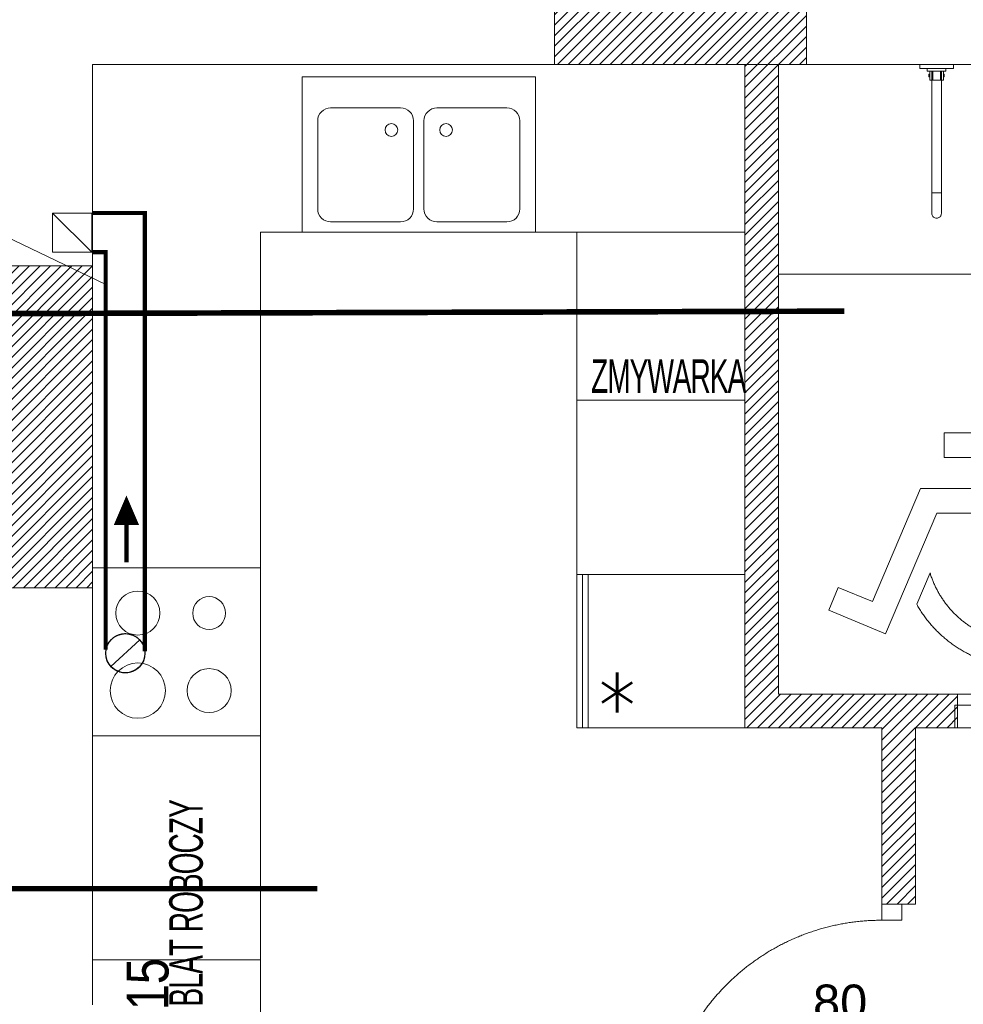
# Model space of a CAD drawing. Header units: millimetres. Extents: x -55054 to 44305, y -132338 to 49528.
# Tile 21 of 72: x 27592 to 30963, y -76502 to -72984. Entities that reach past the tile are written whole.
import ezdxf
from ezdxf import colors
from ezdxf.entities.mleader import LeaderData, LeaderLine
from ezdxf.enums import TextEntityAlignment as Align
from ezdxf.math import Vec2, Vec3

# ---------------------------------------------------------------- set-up
doc = ezdxf.new("R2010")
doc.units = ezdxf.units.MM
doc.header["$LTSCALE"] = 100
doc.linetypes.add('Kosów OSP 27-03-2026_xref$0$DASHED', pattern=[0.75, 0.5, -0.25])
doc.linetypes.add('Kosów OSP 27-03-2026_xref$0$HIDDEN', pattern=[0.375, 0.25, -0.125])
for name, color, linetype, lineweight in [('.WK_WODA_OPIS', 7, 'Continuous', 13), ('.XREF', 251, 'Continuous', 5), ('FLUID-W.WC1.2', 7, 'Continuous', 30), ('Kosów OSP 27-03-2026_xref$0$A-wentyl', 8, 'Continuous', 5), ('Kosów OSP 27-03-2026_xref$0$A_drzwi', 8, 'Continuous', 5), ('Kosów OSP 27-03-2026_xref$0$A_hatch', 8, 'Continuous', 5), ('Kosów OSP 27-03-2026_xref$0$A_meble', 8, 'Continuous', 5), ('Kosów OSP 27-03-2026_xref$0$A_meble kuchnia lazienka', 8, 'Continuous', 5), ('Kosów OSP 27-03-2026_xref$0$A_meble łaz kuch', 8, 'Continuous', 5), ('Kosów OSP 27-03-2026_xref$0$A_meble łazienka i kuchnia', 8, 'Continuous', 5), ('Kosów OSP 27-03-2026_xref$0$A_opis pom', 8, 'Continuous', 5), ('Kosów OSP 27-03-2026_xref$0$A_opis stolarki', 8, 'Continuous', 5), ('Kosów OSP 27-03-2026_xref$0$A_SC_MUROWANA_DZIAŁOWA', 8, 'Continuous', 5), ('Kosów OSP 27-03-2026_xref$0$A_scianazew', 8, 'Continuous', 5), ('Kosów OSP 27-03-2026_xref$0$a_sciany nowe', 8, 'Continuous', 5), ('Kosów OSP 27-03-2026_xref$0$opisy 1', 8, 'Continuous', 5)]:
    doc.layers.add(name, color=color, linetype=linetype, lineweight=lineweight)
doc.styles.add('Kosów OSP 27-03-2026_xref$0$dar-styl', font='arial.ttf')
doc.styles.add('Kosów OSP 27-03-2026_xref$0$SIMPLEX', font='simplex.shx')
doc.styles.add('Kosów OSP 27-03-2026_xref$0$Standard', font='arial.ttf')
doc.styles.add('WYMIARY', font='romans.shx', dxfattribs={"width": 0.7})
pattern_1 = [(45, (105094.091, 4849.73), (-1.88090404, 1.88090404), [])]

# ---------------------------------------------------------------- blocks, each defined once
blk = doc.blocks.new('Kosów OSP 27-03-2026_xref$0$mw_niepelnosprawni_symbol_001')
at = {"color": 0, "linetype": 'Kosów OSP 27-03-2026_xref$0$DASHED', "lineweight": 0, "ltscale": 25}
for p, q in [((-75, 75), (-75, -75)), ((75, 75), (-75, 75)), ((75, -75), (75, 75)), ((-22.61, -10.31), (-27.54, 54.43)), ((-15.94, 18.36), (-17.86, 43.48)), ((-30.71, 9.14), (-31.43, 18.7)), ((15.76, 18.36), (-15.94, 18.36)), ((15.76, 18.36), (15.76, 9.54)), ((15.76, 9.54), (-15.27, 9.54)), ((-14.43, -1.49), (-15.27, 9.54)), ((24.24, -1.49), (-14.43, -1.49)), ((41.38, -41.96), (24.24, -1.49)), ((18.4, -10.31), (-22.61, -10.31)), ((36.68, -53.49), (18.4, -10.31)), ((25.58, -42.9), (20.83, -31.68)), ((53.59, -36.86), (41.38, -41.96)), ((57.03, -44.98), (53.59, -36.86)), ((57.03, -44.98), (36.68, -53.49)), ((-75, -75), (75, -75))]:
    blk.add_line(p, q, dxfattribs=at)
for centre, radius, start, end in [((-16.51, 54.43), 11.03, 262.9906, 180), ((-12.92, -21.34), 44.12, 114.819, 330.7514), ((-12.92, -21.34), 35.29, 120.2681, 342.9591)]:
    blk.add_arc(centre, radius, start, end, dxfattribs=at)
blk = doc.blocks.new('*U192')
at = {"color": 0}
for p, q in [((0, -91.5), (-88, -91.5)), ((-88, -94.5), (-88, -91.5)), ((0, -94.5), (-88, -94.5)), ((0, -91.5), (0, -94.5))]:
    blk.add_line(p, q, dxfattribs=at)
for points in [[(8, -6.5), (8, 0), (0, 0), (0, -6.5)], [(8, -101), (8, -94.5), (0, -94.5), (0, -101)]]:
    blk.add_lwpolyline(points, close=True, dxfattribs=at)
at = {"color": 0, "linetype": 'Kosów OSP 27-03-2026_xref$0$DASHED', "ltscale": 15}
blk.add_arc((0, -94.5), 88, 90, 178.0464, dxfattribs=at)
at = {"layer": 'Kosów OSP 27-03-2026_xref$0$A_opis stolarki'}
blk.add_line((-56.09, -50.5), (27.54, -50.5), dxfattribs=at)
at = {"layer": 'Kosów OSP 27-03-2026_xref$0$A_opis stolarki', "ltscale": 0.5, "style": 'Kosów OSP 27-03-2026_xref$0$dar-styl', "text_generation_flag": 2}
blk.add_attdef('ODPORNOŚĆ_OGNIOWA', text='', height=15, rotation=270, dxfattribs=at).set_placement((52.16, -50.5), align=Align.TOP_CENTER)
at = {"layer": 'Kosów OSP 27-03-2026_xref$0$A_opis stolarki', "ltscale": 0.5, "style": 'Kosów OSP 27-03-2026_xref$0$dar-styl'}
blk.add_attdef('SYMBOL_DRZWI1', text='', height=14, dxfattribs=at).set_placement((-16.77, -50.5), align=Align.BOTTOM_CENTER)
blk.add_attdef('SYMBOL_DRZWI2', text='', height=14, dxfattribs=at).set_placement((-16.77, -53.5), align=Align.TOP_CENTER)
blk = doc.blocks.new('Kosów OSP 27-03-2026_xref$0$KUCHENKA')
at = {"layer": 'Kosów OSP 27-03-2026_xref$0$A_meble'}
for p, q in [((0, 0), (0, -60)), ((0, 0), (60, 0)), ((60, 0), (60, -60)), ((0, -60), (60, -60))]:
    blk.add_line(p, q, dxfattribs=at)
for centre, radius in [((43.85, -16.15), 9.87), ((16.15, -16.15), 7.87), ((43.85, -41.6), 7.87), ((16.15, -41.6), 5.87)]:
    blk.add_circle(centre, radius, dxfattribs=at)
blk = doc.blocks.new('Kosów OSP 27-03-2026_xref$0$uchwyt_wc')
at = {"layer": 'Kosów OSP 27-03-2026_xref$0$A_meble'}
for p, q in [((-6, 0), (6, 0)), ((-6, -1.5), (-6, 0)), ((6, 0), (6, -1.5)), ((6, -1.5), (-6, -1.5)), ((-3.337, -1.5), (3.337, -1.5)), ((-3.337, -2.417), (-3.337, -1.5)), ((3.337, -2.417), (-3.337, -2.417)), ((-2.433, -2.417), (-1.7, -2.417)), ((-2.433, -5.698), (-2.433, -2.417)), ((-1.7, -2.417), (-1.7, -5.698)), ((-1.4, -5.698), (-1.4, -2.417)), ((1.4, -5.698), (1.4, -2.417)), ((2.434, -2.417), (1.7, -2.417)), ((1.7, -2.417), (1.7, -5.698)), ((2.434, -5.698), (2.434, -2.417)), ((3.337, -1.5), (3.337, -2.417)), ((-2.737, -3.52), (-2.433, -3.52)), ((-2.737, -4.4), (-2.737, -3.52)), ((-2.433, -4.4), (-2.737, -4.4)), ((-2.433, -3.52), (-2.433, -4.4)), ((-1.7, -5.698), (-2.433, -5.698)), ((-1.7, -5.698), (1.7, -5.698)), ((1.7, -5.698), (2.434, -5.698)), ((2.737, -3.52), (2.434, -3.52)), ((2.434, -3.52), (2.434, -4.4)), ((2.434, -4.4), (2.737, -4.4)), ((2.737, -4.4), (2.737, -3.52))]:
    blk.add_line(p, q, dxfattribs=at)
at = {"layer": 'Kosów OSP 27-03-2026_xref$0$A_meble', "linetype": 'Kosów OSP 27-03-2026_xref$0$HIDDEN', "ltscale": 20}
for p, q in [((-1.7, -2.417), (-1.7, -45.9)), ((1.7, -2.417), (1.7, -45.9)), ((-1.7, -45.9), (1.7, -45.9)), ((-1.7, -45.9), (-1.7, -53.26703)), ((1.7, -45.9), (1.7, -53.267)), ((-1.67417, -53.5622), (-1.7, -53.267)), ((-1.59748, -53.84843), (-1.67417, -53.5622)), ((-1.47225, -54.11699), (-1.59748, -53.84843)), ((-1.30229, -54.35972), (-1.47225, -54.11699)), ((-1.09274, -54.56927), (-1.30229, -54.35972)), ((-0.85001, -54.73924), (-1.09274, -54.56927)), ((-0.58145, -54.86447), (-0.85001, -54.73924)), ((-0.29522, -54.94117), (-0.58145, -54.86447)), ((-0.00003, -54.967), (-0.29522, -54.94117)), ((0.29517, -54.94118), (-0.00003, -54.967)), ((0.58143, -54.86448), (0.29517, -54.94118)), ((0.84999, -54.73925), (0.58143, -54.86448)), ((1.09272, -54.56929), (0.84999, -54.73925)), ((1.30225, -54.35976), (1.09272, -54.56929)), ((1.47222, -54.11703), (1.30225, -54.35976)), ((1.59746, -53.84847), (1.47222, -54.11703)), ((1.67417, -53.56222), (1.59746, -53.84847)), ((1.69999, -53.267), (1.67417, -53.56222))]:
    blk.add_line(p, q, dxfattribs=at)
blk = doc.blocks.new('Kosów OSP 27-03-2026_xref$0$A$C69D56E1C')
at = {"layer": 'Kosów OSP 27-03-2026_xref$0$A_hatch'}
h = blk.add_hatch(dxfattribs=at)
h.set_pattern_fill('COMMON_BRICK', color=256)
h.set_pattern_definition(pattern_1)
h.paths.add_polyline_path([(-1643.27, -880.46), (-1643.27, -868.46), (-1553.27, -868.46), (-1553.27, -793.46), (-1361.27, -793.46), (-1361.27, -805.46), (-1541.27, -805.46), (-1541.27, -880.46)])
h.paths.add_polyline_path([(-1410.27, -132.46), (-1410.27, -369.46), (-1361.27, -369.46), (-1361.27, -432.46), (-1349.27, -432.46), (-1349.27, -369.46), (-1334.27, -369.46), (-1334.27, -357.46), (-1398.27, -357.46), (-1398.27, -235.46), (-1398.27, -132.46)])
h.paths.add_polyline_path([(-1478.27, -107.46), (-1478.27, -132.46), (-1388.27, -132.46), (-1388.27, -107.46)])
h.paths.add_polyline_path([(-1234.27, -369.46), (-1234.27, -357.46), (-1198.27, -357.46), (-1198.27, -369.46)])
h = blk.add_hatch(dxfattribs=at)
h.set_pattern_fill('COMMON_BRICK', color=256)
h.set_pattern_definition(pattern_1)
h.paths.add_polyline_path([(-1678.27, -204.45), (-1678.27, -319.45), (-1643.27, -319.46), (-1643.27, -310.96), (-1643.27, -261.96), (-1643.27, -212.95), (-1643.27, -204.45)])
at = {"layer": 'Kosów OSP 27-03-2026_xref$0$A-wentyl', "linetype": 'Kosów OSP 27-03-2026_xref$0$DASHED', "ltscale": 10}
blk.add_line((-1636.72, -347.62), (-1626.46, -338.09), dxfattribs=at)
for points in [[(-1643.62, -185.58), (-1624.62, -185.58), (-1624.62, -342.91)], [(-1643.62, -199.58), (-1638.62, -199.58), (-1638.62, -342.91)]]:
    blk.add_lwpolyline(points, dxfattribs=at)
blk.add_circle((-1631.59, -342.86), 7, dxfattribs=at)
at = {"layer": 'Kosów OSP 27-03-2026_xref$0$A_meble', "ltscale": 12}
blk.add_lwpolyline([(-1410.27, -369.46), (-1470.27, -369.46), (-1470.27, -314.75), (-1410.27, -314.75)], close=True, dxfattribs=at)
at = {"layer": 'Kosów OSP 27-03-2026_xref$0$A_meble'}
blk.add_lwpolyline([(-1468.27, -369.46), (-1468.27, -314.75), (-1466.27, -314.75), (-1466.27, -369.46)], close=True, dxfattribs=at)
at = {"layer": 'Kosów OSP 27-03-2026_xref$0$A_meble kuchnia lazienka'}
for p, q in [((-1583.27, -192.46), (-1583.27, -596.46)), ((-1583.27, -192.46), (-1470.27, -192.46)), ((-1643.27, -452.36), (-1583.27, -452.36))]:
    blk.add_line(p, q, dxfattribs=at)
for points in [[(-1485.09, -136.89), (-1485.09, -192.46), (-1568.44, -192.46), (-1568.44, -136.89), (-1485.09, -136.89)], [(-1410.27, -192.46), (-1470.27, -192.46), (-1470.27, -369.46)], [(-1410.27, -369.46), (-1470.27, -369.46)]]:
    blk.add_lwpolyline(points, dxfattribs=at)
for points in [[(-1562.88, -152.64), (-1562.88, -184.12, 0.414214), (-1558.25, -188.75), (-1533.25, -188.75, 0.414214), (-1528.62, -184.12), (-1528.62, -152.64, 0.414214), (-1533.25, -148.01), (-1558.25, -148.01, 0.414214)], [(-1490.65, -152.64), (-1490.65, -184.12, -0.414214), (-1495.28, -188.75), (-1520.28, -188.75, -0.414214), (-1524.91, -184.12), (-1524.91, -152.64, -0.414214), (-1520.28, -148.01), (-1495.28, -148.01, -0.414214)]]:
    blk.add_lwpolyline(points, format="xyb", close=True, dxfattribs=at)
for centre in [(-1536.52, -155.91), (-1517.01, -155.91)]:
    blk.add_circle(centre, 2.28, dxfattribs=at)
at = {"layer": 'Kosów OSP 27-03-2026_xref$0$A_meble łaz kuch'}
blk.add_lwpolyline([(-1470.27, -192.46), (-1470.27, -252.46), (-1410.27, -252.46), (-1410.27, -192.46)], close=True, dxfattribs=at)
at = {"layer": 'Kosów OSP 27-03-2026_xref$0$A_opis pom', "const_width": 2}
for points in [[(-1820.5, -221.93), (-1374.7, -220.64)], [(-1951.7, -426.97), (-1563.03, -426.97)]]:
    blk.add_lwpolyline(points, dxfattribs=at)
at = {"layer": 'Kosów OSP 27-03-2026_xref$0$A_SC_MUROWANA_DZIAŁOWA'}
for p, q in [((-1478.27, -132.46), (-1643.27, -132.46)), ((-1361.27, -132.46), (-1388.27, -132.46)), ((-1252.27, -132.46), (-1361.27, -132.46)), ((-1657.62, -185.58), (-1657.62, -199.58)), ((-1643.62, -185.58), (-1657.62, -185.58)), ((-1657.62, -185.58), (-1643.62, -199.58)), ((-1643.62, -199.58), (-1643.62, -185.58)), ((-1657.62, -199.58), (-1643.62, -199.58))]:
    blk.add_line(p, q, dxfattribs=at)
for points in [[(-1478.27, -107.46), (-1478.27, -132.46)], [(-1388.27, -107.46), (-1388.27, -132.46)]]:
    blk.add_lwpolyline(points, dxfattribs=at)
at = {"layer": 'Kosów OSP 27-03-2026_xref$0$A_scianazew'}
for points in [[(-1643.27, -132.46), (-1643.27, -204.46)], [(-1643.27, -319.46), (-1643.27, -402.46)], [(-1643.27, -402.46), (-1643.27, -468.46)]]:
    blk.add_lwpolyline(points, dxfattribs=at)
at = {"layer": 'Kosów OSP 27-03-2026_xref$0$a_sciany nowe'}
for p, q in [((-1334.27, -369.46), (-1334.27, -357.46)), ((-1361.27, -432.46), (-1361.27, -369.46)), ((-1349.27, -432.46), (-1349.27, -369.46)), ((-1349.27, -432.46), (-1361.27, -432.46))]:
    blk.add_line(p, q, dxfattribs=at)
for points in [[(-1478.27, -107.46), (-1388.27, -107.46), (-1388.27, -132.46), (-1478.27, -132.46)], [(-1643.27, -204.46), (-1678.27, -204.46), (-1678.27, -319.46), (-1643.27, -319.46)]]:
    blk.add_lwpolyline(points, close=True, dxfattribs=at)
for points in [[(-1398.27, -132.46), (-1410.27, -132.46), (-1410.27, -369.46), (-1361.27, -369.46)], [(-1398.27, -132.46), (-1398.27, -132.46), (-1398.27, -357.46), (-1334.27, -357.46)], [(-1349.27, -369.46), (-1334.27, -369.46)]]:
    blk.add_lwpolyline(points, dxfattribs=at)
at = {"layer": 'Kosów OSP 27-03-2026_xref$0$A_drzwi', "rotation": 90.0000000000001}
blk.add_blockref('*U192', (-1335.27, -369.46), dxfattribs=at).add_auto_attribs({'SYMBOL_DRZWI1': '90', 'SYMBOL_DRZWI2': '200'})
at = {"layer": 'Kosów OSP 27-03-2026_xref$0$A_drzwi', "xscale": 0.8910781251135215, "yscale": 0.8910781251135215, "zscale": 0.8910781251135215}
blk.add_blockref('*U192', (-1361.27, -432.46), dxfattribs=at).add_auto_attribs({'SYMBOL_DRZWI1': '80', 'SYMBOL_DRZWI2': '200'})
at = {"layer": 'Kosów OSP 27-03-2026_xref$0$A_hatch', "ltscale": 12, "xscale": -1}
blk.add_blockref('Kosów OSP 27-03-2026_xref$0$mw_niepelnosprawni_symbol_001', (-1323.27, -282.46), dxfattribs=at)
at = {"layer": 'Kosów OSP 27-03-2026_xref$0$A_meble kuchnia lazienka', "xscale": -1, "rotation": 89.99962099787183}
blk.add_blockref('Kosów OSP 27-03-2026_xref$0$KUCHENKA', (-1643.27, -312.36), dxfattribs=at)
at = {"layer": 'Kosów OSP 27-03-2026_xref$0$A_meble łazienka i kuchnia'}
blk.add_blockref('Kosów OSP 27-03-2026_xref$0$uchwyt_wc', (-1341.74, -132.46), dxfattribs=at)
at = {"layer": 'Kosów OSP 27-03-2026_xref$0$A_meble', "ltscale": 12, "style": 'Kosów OSP 27-03-2026_xref$0$SIMPLEX'}
blk.add_text('*', height=25, rotation=180, dxfattribs=at).set_placement((-1447.31, -339.04))
at = {"layer": 'Kosów OSP 27-03-2026_xref$0$A_opis pom', "insert": (-1631.18, -508.18), "char_height": 15, "width": 119.0753, "attachment_point": 1, "rotation": 90, "style": 'Kosów OSP 27-03-2026_xref$0$Standard'}
blk.add_mtext('{\\W0.8;hp=215}', dxfattribs=at)
at = {"layer": 'Kosów OSP 27-03-2026_xref$0$opisy 1', "char_height": 12, "attachment_point": 7, "style": 'Kosów OSP 27-03-2026_xref$0$Standard'}
for s, insert, width, rotation in [('{\\W0.6;\\T0.95;ZMYWARKA}', (-1465.24, -249.83), 174.5965, 0), ('\\pt10;{\\W0.60000x;\\T0.95000;BLAT ROBOCZY}', (-1603.75, -469.11), 175.6909, 90)]:
    blk.add_mtext(s, dxfattribs=dict(at, insert=insert, width=width, rotation=rotation))
blk = doc.blocks.new('Kosów OSP 27-03-2026_xref')
at = {"layer": 'Kosów OSP 27-03-2026_xref$0$A_meble kuchnia lazienka'}
blk.add_blockref('Kosów OSP 27-03-2026_xref$0$A$C69D56E1C', (6868.75, -3360.99), dxfattribs=at)
blk = doc.blocks.new('_None')

msp = doc.modelspace()

# ---------------------------------------------------------------- linework, layer by layer
at = {"layer": 'FLUID-W.WC1.2', "color": 30, "linetype": 'Continuous', "const_width": 15, "elevation": -141.5}
for points in [[(27852.4, -73674.8), (28038.9, -73674.8), (28038.9, -75240.6)], [(27852.4, -73814.8), (27898.9, -73814.8), (27898.9, -75234.8)], [(27973.1, -74922.6), (27973.1, -74789)]]:
    msp.add_lwpolyline(points, dxfattribs=at)
at = {"layer": 'FLUID-W.WC1.2', "color": 30, "linetype": 'Continuous', "elevation": -141.5}
msp.add_lwpolyline([(27973.1, -74789, 90, 0, 0), (27973.1, -74684, 0, 0, 0)], format="xyseb", dxfattribs=at)
at = {"layer": 'FLUID-W.WC1.2', "color": 30, "linetype": 'Continuous'}
msp.add_circle((27969.2, -75247.6, -141.5), 70, dxfattribs=at)

# ---------------------------------------------------------------- block references
at = {"layer": '.XREF', "xscale": 10, "yscale": 10, "zscale": 10}
msp.add_blockref('Kosów OSP 27-03-2026_xref', (-24402.4, -38209.1, -141.5), dxfattribs=at)

# ---------------------------------------------------------------- next in the draw order: leaders
at = {"layer": '.WK_WODA_OPIS'}
ml = msp.add_multileader_mtext('Standard', dxfattribs=at)
ml.set_content('\\W0.5;Wentylator ścienny + timer\\PUruchamiany włącznikiem światła', color=256, style='WYMIARY')
ml.set_leader_properties(linetype='ByLayer', lineweight=-1)
ml.set_arrow_properties(name='NONE')
ml.build(insert=Vec2(0, 0))
ml.multileader.update_dxf_attribs({"text_left_attachment_type": 6, "text_right_attachment_type": 6, "dogleg_length": 86.4, "arrow_head_size": 40})
ctx = ml.context
ctx.base_point, ctx.char_height, ctx.arrow_head_size, ctx.landing_gap_size, ctx.plane_origin = Vec3(28420.7, -71748, 524.5), 120, 40, 10, Vec3(-52138103.6, -7083170.4, 524.5)
ctx.left_attachment, ctx.right_attachment = 6, 6
notes = []
notes.append((ctx, [(0, (1, 1, 0), (30044.2, -71748, 524.5), (-1, 0), 86.4, [(0, [(31951.1, -73301.1, 524.5)], 0, [])])]))
ctx.mtext.insert, ctx.mtext.line_spacing_style = Vec3(28430.7, -71588, 524.5), 2
ctx.mtext.has_bg_fill, ctx.mtext.bg_color, ctx.mtext.bg_scale_factor, ctx.mtext.bg_transparency, ctx.mtext.use_window_bg_color = 1, -1027028792, 1.5, 0, 1
ml = msp.add_multileader_mtext('Standard', dxfattribs=at)
ml.set_content('\\W0.5;Włączenie okapu do kratki na ścianie\\Pśrednicę dopasować do wyjścia z okapu ', color=256, style='WYMIARY')
ml.set_leader_properties(linetype='ByLayer', lineweight=-1)
ml.set_arrow_properties(name='NONE')
ml.build(insert=Vec2(0, 0))
ml.multileader.update_dxf_attribs({"text_left_attachment_type": 6, "text_right_attachment_type": 6, "dogleg_length": 86.4, "arrow_head_size": 40})
ctx = ml.context
ctx.base_point, ctx.char_height, ctx.arrow_head_size, ctx.landing_gap_size, ctx.plane_origin = Vec3(25201.2, -73586.9, 524.5), 120, 40, 10, Vec3(-52146283.2, -7083249.3, 524.5)
ctx.left_attachment, ctx.right_attachment = 6, 6
notes.append((ctx, [(0, (1, 1, 0), (27184.7, -73586.9, 524.5), (-1, 0), 86.4, [(0, [(27898.9, -73929.7, 524.5)], 0, [])])]))
ctx.mtext.insert, ctx.mtext.line_spacing_style = Vec3(25211.2, -73426.9, 524.5), 2
ctx.mtext.has_bg_fill, ctx.mtext.bg_color, ctx.mtext.bg_scale_factor, ctx.mtext.bg_transparency, ctx.mtext.use_window_bg_color = 1, -1027028792, 1.5, 0, 1
for ctx, leaders in notes:
    for number, flags, end, landing, length, lines in leaders:
        leader = LeaderData()
        leader.index, (leader.has_last_leader_line, leader.has_dogleg_vector, leader.attachment_direction) = number, flags
        leader.last_leader_point, leader.dogleg_vector, leader.dogleg_length = Vec3(end), Vec3(landing), length
        for number, points, colour, breaks in lines:
            line = LeaderLine()
            line.index, line.vertices, line.color, line.breaks = number, Vec3.list(points), colors.encode_raw_color(colour), breaks
            leader.lines.append(line)
        ctx.leaders.append(leader)

doc.saveas('drawing.dxf')
